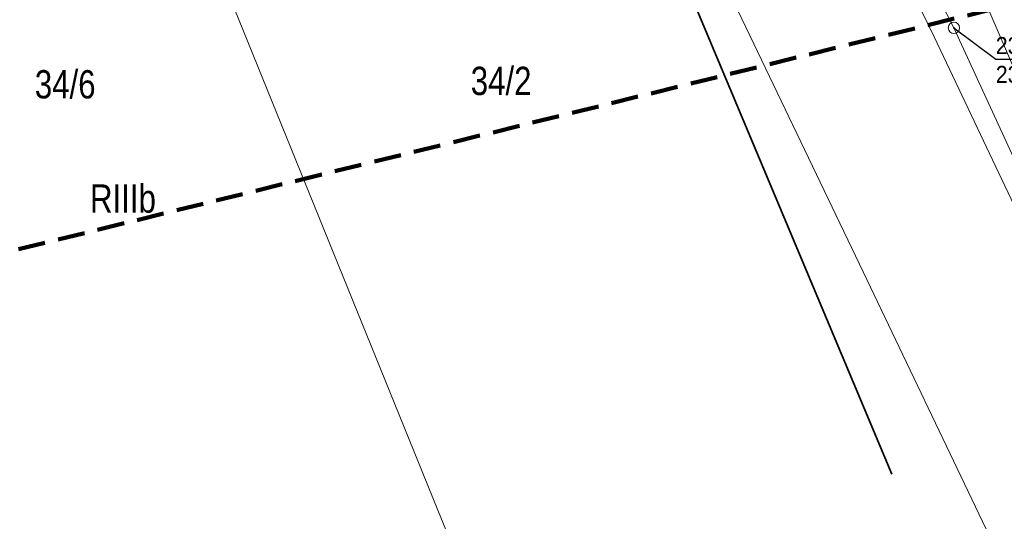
# Model space of a CAD drawing. Header units: metres. Extents: x 7529105 to 7529424, y 5515588 to 5515908.
# Tile 4 of 18: x 7529154 to 7529197, y 5515664 to 5515686. Entities that reach past the tile are written whole.
import ezdxf
from ezdxf.enums import TextEntityAlignment as Align

# ---------------------------------------------------------------- set-up
doc = ezdxf.new("R2010")
doc.units = ezdxf.units.M
doc.header["$MEASUREMENT"] = 0
doc.linetypes.add('219-500', pattern=[0])
doc.linetypes.add('4', pattern=[1.8, 1.2, -0.6])
doc.layers.get('0').update_dxf_attribs({"color": 250, "linetype": 'CONTINUOUS', "lineweight": 5})
for name, color, linetype, transparency in [('209-Opis konturu klasyfikacyjnego', 7, 'CONTINUOUS', 0.5), ('211-Nr działki', 7, 'CONTINUOUS', 0.5), ('219-Linia granicy', 7, 'CONTINUOUS', 0.5), ('Obszar opracowania', 7, 'CONTINUOUS', 0.5), ('przewód gazowy (linia)', 7, 'CONTINUOUS', 0.5), ('przewód kanalizacyjny (linia)', 7, 'CONTINUOUS', 0.5), ('punkt o określonej wysokości (sieć kanalizacyjna)', 7, 'CONTINUOUS', 0.5), ('punkt o określonej wysokości (sieć kanalizacyjna)-Atr2', 7, 'CONTINUOUS', 0.5), ('punkt o określonej wysokości (sieć kanalizacyjna)-Atr3', 7, 'CONTINUOUS', 0.5), ('studzienka okrągła - przewód kanalizacyjny (punkt)', 7, 'CONTINUOUS', 0.5)]:
    doc.layers.add(name, color=color, linetype=linetype, transparency=transparency)
doc.layers.add('ogrodzenie trwałe (linia)', color=7, linetype='CONTINUOUS')
doc.styles.get("Standard").update_dxf_attribs({"font": 'arial.ttf', "width": 0.75})
doc.linetypes.add('902-500', pattern='A,3.75,0,[1,ksztalty.shx,S=0.5,R=0,X=0,Y=0],3.75', length=7.5)

# ---------------------------------------------------------------- blocks, each defined once
blk = doc.blocks.new('US15')
at = {"color": 0, "linetype": 'Continuous', "lineweight": 13}
blk.add_circle((0, 0), 0.25, dxfattribs=at)
blk = doc.blocks.new('PW01')
at = {"linetype": 'Continuous', "lineweight": 13}
h = blk.add_hatch(color=0, dxfattribs=at)
edge = h.paths.add_edge_path()
edge.add_arc((0, 0), 0.045, 0, 360)

msp = doc.modelspace()

# ---------------------------------------------------------------- linework, layer by layer
at = {"layer": '219-Linia granicy', "color": 7, "linetype": '219-500', "lineweight": 18, "flags": 128}
for points in [[(7529179.59, 5515698.37), (7529190.85, 5515674.88)], [(7529160.06, 5515693.95), (7529186, 5515630.02)], [(7529190.85, 5515674.88), (7529196.61, 5515662.84)]]:
    msp.add_lwpolyline(points, dxfattribs=at)
at = {"layer": 'Obszar opracowania', "color": 7, "linetype": '4', "lineweight": 200, "flags": 128}
msp.add_lwpolyline([(7529109.98, 5515664.77), (7529244.65, 5515697.97), (7529234.97, 5515771.82), (7529105.56, 5515745.73)], close=True, dxfattribs=at)
at = {"layer": 'ogrodzenie trwałe (linia)', "color": 7, "linetype": '902-500', "lineweight": 35, "flags": 128}
msp.add_lwpolyline([(7529192.28, 5515665.61), (7529178.57, 5515698.26)], dxfattribs=at)
at = {"layer": 'przewód gazowy (linia)', "color": 7, "linetype": 'Continuous', "lineweight": 18, "flags": 128}
msp.add_lwpolyline([(7529247.64, 5515589.159), (7529240.24, 5515601.59), (7529233.23, 5515613), (7529231.79, 5515616.13), (7529218.28, 5515636.78), (7529214.71, 5515645.69), (7529212.71, 5515650.25), (7529209.63, 5515655.79), (7529207.73, 5515660.2), (7529196.24, 5515686.87), (7529185.5, 5515712.08), (7529173.39, 5515743.35)], dxfattribs=at)
at = {"layer": 'przewód kanalizacyjny (linia)', "color": 7, "linetype": 'Continuous', "lineweight": 18, "flags": 128}
for points in [[(7529104.64, 5515738.353), (7529132.67, 5515740.03), (7529164.13, 5515749.57), (7529175.1, 5515703.78), (7529186.19, 5515701.24), (7529194.14, 5515684.93), (7529203.4, 5515665.42), (7529215.47, 5515638.53), (7529236.67, 5515634.43), (7529243.17, 5515623.61), (7529247.64, 5515614.757)], [(7529247.64, 5515616.571), (7529243.86, 5515624.16), (7529237.42, 5515635.5), (7529216.33, 5515639.08), (7529204.08, 5515665.65), (7529195.02, 5515685.33), (7529186.68, 5515701.63), (7529176.01, 5515704.1), (7529165.13, 5515749.05)]]:
    msp.add_lwpolyline(points, dxfattribs=at)
at = {"layer": 'punkt o określonej wysokości (sieć kanalizacyjna)-Atr2', "color": 7, "flags": 128}
msp.add_lwpolyline([(7529195.02, 5515685.33), (7529196.87, 5515683.94), (7529200.021, 5515683.94)], dxfattribs=at)

# ---------------------------------------------------------------- block references
at = {"layer": 'punkt o określonej wysokości (sieć kanalizacyjna)', "color": 7, "linetype": 'Continuous', "lineweight": 13}
msp.add_blockref('PW01', (7529195.02, 5515685.33), dxfattribs=at)
at = {"layer": 'studzienka okrągła - przewód kanalizacyjny (punkt)', "color": 7, "linetype": 'Continuous', "lineweight": 18}
msp.add_blockref('US15', (7529195.02, 5515685.33), dxfattribs=at)

# ---------------------------------------------------------------- texts
at = {"layer": '209-Opis konturu klasyfikacyjnego', "color": 7, "linetype": 'Continuous', "lineweight": 18, "width": 0.79}
msp.add_text('RIIIb', height=1.25, dxfattribs=at).set_placement((7529156.83, 5515678.41), align=Align.TOP_LEFT)
at = {"layer": '211-Nr działki', "color": 7, "linetype": 'Continuous', "lineweight": 18, "width": 0.79}
msp.add_text('34/2', height=1.25, dxfattribs=at).set_placement((7529173.66, 5515682.36))
msp.add_text('34/6', height=1.25, dxfattribs=at).set_placement((7529154.39, 5515683.46), align=Align.TOP_LEFT)
at = {"layer": 'punkt o określonej wysokości (sieć kanalizacyjna)-Atr2', "color": 7, "width": 0.9}
msp.add_text('235.56', height=0.75, dxfattribs=at).set_placement((7529196.87, 5515683.948), align=Align.BOTTOM_LEFT)
at = {"layer": 'punkt o określonej wysokości (sieć kanalizacyjna)-Atr3', "color": 7, "width": 0.9}
msp.add_text('232.77', height=0.75, dxfattribs=at).set_placement((7529196.87, 5515682.673), align=Align.BOTTOM_LEFT)

doc.saveas('drawing.dxf')
